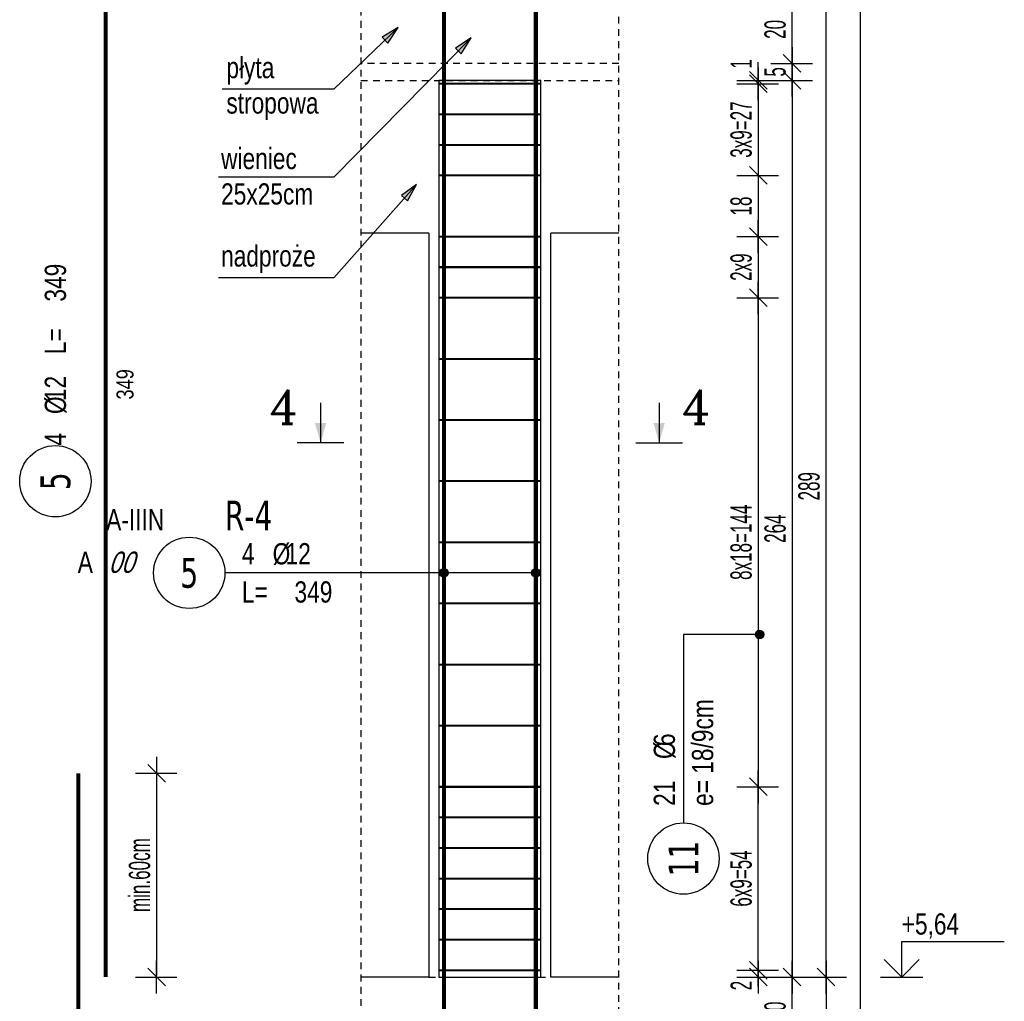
# Model space of a CAD drawing. Header units: millimetres. Extents: x 11988 to 14650, y -1596 to 604.
# Tile 20 of 38: x 12969 to 13259, y -246 to 43. Entities that reach past the tile are written whole.
import ezdxf
from ezdxf.enums import TextEntityAlignment as Align

# ---------------------------------------------------------------- set-up
doc = ezdxf.new("R2010")
doc.units = ezdxf.units.MM
doc.header["$LTSCALE"] = 10
doc.linetypes.add('MP', pattern=[0.36, 0.2, -0.16])
for name, color, linetype in [('BA_txg', 3, 'Continuous'), ('BA_wic', 1, 'Continuous'), ('BA_wis', 2, 'Continuous'), ('BA_wym', 1, 'Continuous'), ('BZ_kot', 7, 'Continuous'), ('BZ_odn', 1, 'Continuous'), ('BZ_opi1', 7, 'Continuous'), ('BZ_opi2', 4, 'Continuous'), ('BZ_opi3', 30, 'Continuous'), ('BZ_opi4', 53, 'Continuous'), ('BZ_P_roz', 11, 'Continuous'), ('BZ_P_wid', 3, 'Continuous'), ('BZ_P_wyc', 134, 'Continuous'), ('BZ_txs', 2, 'Continuous'), ('BZ_wym', 1, 'Continuous')]:
    doc.layers.add(name, color=color, linetype=linetype)
doc.layers.add('BZ_obroz', color=137, linetype='Continuous', plot=False)
doc.layers.add('BZ_pom', color=6, linetype='Continuous', plot=False)
doc.styles.add('BIKTBG', font='tahoma.ttf', dxfattribs={"width": 0.85})
doc.styles.add('BIKTC', font='bikromsw.shx', dxfattribs={"width": 0.85})
doc.styles.add('BIKTS', font='bikromsw.shx', dxfattribs={"width": 0.8})
doc.styles.add('BIKWYM', font='bikromsw.shx', dxfattribs={"width": 0.6})
doc.styles.add('ROMANC', font='ROMANC.SHX')
doc.dimstyles.new('BA_KR_25_cm', dxfattribs={"dimscale": 0.25, "dimtxt": 25, "dimasz": 1.666667, "dimexe": 24, "dimexo": 0, "dimgap": 0, "dimtad": 0, "dimdec": 1, "dimrnd": 0.5, "dimzin": 9, "dimdsep": 46, "dimtxsty": 'BIKWYM', "dimblk": 'WYM-KR', "dimcen": 0, "dimdle": 20, "dimclrd": 256, "dimclre": 256, "dimclrt": 2, "dimadec": 0, "dimazin": 0, "dimtfac": 0.033333, "dimtdec": 1, "dimtmove": 0, "dimatfit": 3, "dimldrblk": 'WYM-KR', "dimfxl": 25, "dimfxlon": 1, "dimtvp": 0.8, "dimtolj": 1, "dimarcsym": 0})
doc.dimstyles.new('BZ_KP_25_cm', dxfattribs={"dimscale": 0.25, "dimtxt": 25, "dimasz": 1.666667, "dimexe": 24, "dimexo": 0, "dimgap": 0, "dimtad": 0, "dimdec": 1, "dimrnd": 0.5, "dimzin": 9, "dimdsep": 46, "dimtxsty": 'BIKWYM', "dimblk": 'WYM-KR', "dimblk1": 'WYM-KP', "dimblk2": 'WYM-KP', "dimsah": 1, "dimcen": 0, "dimdle": 20, "dimclrd": 256, "dimclre": 256, "dimclrt": 7, "dimadec": 0, "dimazin": 0, "dimtfac": 0.033333, "dimtdec": 1, "dimtmove": 0, "dimatfit": 3, "dimldrblk": 'WYM-KP', "dimfxl": 1, "dimtvp": 0.8, "dimtolj": 1, "dimarcsym": 0})
doc.dimstyles.new('BZ_ST_25_cm', dxfattribs={"dimscale": 0.25, "dimtxt": 25, "dimasz": 1.666667, "dimexe": 24, "dimexo": 0, "dimgap": 0, "dimtad": 0, "dimdec": 1, "dimrnd": 0.5, "dimdsep": 46, "dimtxsty": 'BIKWYM', "dimblk": 'WYM-ST', "dimcen": 0, "dimdle": 20, "dimclrd": 256, "dimclre": 256, "dimclrt": 7, "dimadec": 0, "dimazin": 0, "dimtfac": 0.033333, "dimtdec": 1, "dimtix": 1, "dimtmove": 2, "dimatfit": 3, "dimldrblk": 'WYM-ST', "dimfxl": 1, "dimtvp": 0.8, "dimtolj": 1, "dimtzin": 0, "dimarcsym": 0})

# ---------------------------------------------------------------- blocks, each defined once
blk = doc.blocks.new('WYM-ST')
blk.add_hatch(color=256).paths.add_polyline_path([(-13, 2.88), (0, 0), (-13, -2.88)])
blk.add_lwpolyline([(0, 0), (-13, 2.88), (-13, -2.88), (0, 0)])
blk = doc.blocks.new('ST2')
blk.add_line((13.77, 0), (0, 0))
blk.add_solid([(6.84, -1.95), (6.84, 1.95), (0, 0)])
blk = doc.blocks.new('eprzh')
blk.add_line((-47.9, 0), (47.9, 0))
at = {"xscale": 6, "yscale": 6, "zscale": 6, "rotation": 90}
blk.add_blockref('ST2', (0, 0), dxfattribs=at)
at = {"style": 'ROMANC'}
blk.add_attdef('PRZ', text='', height=70, dxfattribs=at).set_placement((76, 39.4), align=Align.CENTER)
blk = doc.blocks.new('WYM-KR')
at = {"linetype": 'ByBlock'}
blk.add_line((11.52, 0), (-11.52, 0), dxfattribs=at)
at = {"color": 7, "linetype": 'ByBlock'}
blk.add_line((6.24, 6.24), (-6.24, -6.24), dxfattribs=at)
blk = doc.blocks.new('*D208')
at = {"layer": 'BA_wym', "lineweight": -2}
for p, q in [((13002.9, -179.34), (13015.15, -179.34)), ((13009.15, -179.76), (13009.15, -238.92)), ((13002.9, -239.34), (13015.15, -239.34))]:
    blk.add_line(p, q, dxfattribs=at)
at = {"layer": 'Defpoints', "color": 0}
for p in [(12986.15, -179.34), (12994.15, -239.34), (13009.15, -239.34)]:
    blk.add_point(p, dxfattribs=at)
at = {"layer": 'BA_wym', "lineweight": -2, "xscale": 0.4166666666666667, "yscale": 0.4166666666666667, "zscale": 0.4166666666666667}
for p, rotation in [((13009.15, -179.34), 90), ((13009.15, -239.34), 270)]:
    blk.add_blockref('WYM-KR', p, dxfattribs=dict(at, rotation=rotation))
at = {"layer": 'BA_wym', "color": 2, "insert": (13004.15, -209.34), "char_height": 6.25, "attachment_point": 5, "rotation": 90, "style": 'BIKWYM'}
blk.add_mtext('\\A1;min.60cm', dxfattribs=at)
blk = doc.blocks.new('WYM-KP')
blk.add_hatch(color=256).paths.add_polyline_path([(3, 0, 1), (-3, 0, 1)])
blk.add_circle((0, 0), 3)
blk = doc.blocks.new('bik_BlkOpPret', base_point=(608.5, -87.83))
at = {"layer": 'BZ_opi1', "style": 'BIKTS', "width": 0.8}
for tag, p in [('SZTUK', (567.31, -85.33)), ('PRZEDR_FI', (581.12, -85.33)), ('PRZEKROJ', (584.93, -85.33)), ('PRZEDR_L', (567.31, -96.58)), ('DLUGOSC', (582.78, -96.58)), ('UWAGA', (567.31, -105.33))]:
    blk.add_attdef(tag, p, '', height=6.25, dxfattribs=at)
at = {"layer": 'BZ_opi2', "style": 'BIKTBG', "width": 0.8}
blk.add_attdef('NUMER', text='', height=8.75, dxfattribs=at).set_placement((551.81, -87.83), align=Align.MIDDLE_CENTER)
at = {"layer": 'BZ_pom', "width": 0.8}
for tag, p, height, style in [('POZYCJA', (562.31, -75.33), 8.75, 'BIKTBG'), ('GATUNEK', (526.97, -75.33), 6.25, 'BIKTS'), ('METODA_L', (520.17, -87.83), 6.25, 'BIKTS'), ('EURO_KOD', (529.45, -87.83), 6.25, 'BIKTS')]:
    blk.add_attdef(tag, p, '', height=height, dxfattribs=dict(at, style=style))
at = {"layer": 'BZ_wym', "width": 0.8}
for tag, p, height, style, flags in [('PRZEDR_NR', (567.31, -114.71), 8.75, 'BIKTBG', 1), ('PRZEDR_SZT', (567.31, -124.08), 6.25, 'BIKTS', 1), ('TYP_PRETA', (567.31, -133.46), 6.25, 'BIKTS', 3), ('EURO_KOD_SEGMENTY', (580.88, -142.83), 6.25, 'BIKTS', 3), ('HAK_1', (567.31, -152.21), 6.25, 'BIKTS', 3), ('HAK_2', (567.31, -161.58), 6.25, 'BIKTS', 3), ('ID', (567.31, -170.96), 6.25, 'BIKTS', 3), ('ID_C', (567.31, -180.33), 6.25, 'BIKTS', 3), ('b_atr_0', (567.31, -189.71), 6.25, 'BIKTS', 3)]:
    blk.add_attdef(tag, p, '', height=height, dxfattribs=dict(at, style=style, flags=flags))
blk = doc.blocks.new('bik_BlkOpPretW', base_point=(917.65, 307.46))
at = {"layer": 'BZ_opi2', "style": 'BIKTBG', "width": 0.8}
blk.add_attdef('NUMER', text='', height=8.75, dxfattribs=at).set_placement((933.15, 307.46), align=Align.MIDDLE_CENTER)
at = {"layer": 'BZ_opi4', "style": 'BIKTS', "width": 0.8}
for tag, p in [('SZTUK', (943.38, 304.33)), ('PRZEDR_FI', (952.43, 304.33)), ('PRZEKROJ', (956.24, 304.33)), ('PRZEDR_L', (970.04, 304.33)), ('DLUGOSC', (985.52, 304.33))]:
    blk.add_attdef(tag, p, '', height=6.25, dxfattribs=at)
at = {"layer": 'BZ_pom', "width": 0.8}
for tag, p, height, style, flags in [('POZYCJA', (943.38, 294.96), 8.75, 'BIKTBG', 3), ('GATUNEK', (943.38, 285.58), 6.25, 'BIKTS', 1), ('METODA_L', (943.38, 266.83), 6.25, 'BIKTS', 3)]:
    blk.add_attdef(tag, p, '', height=height, dxfattribs=dict(at, style=style, flags=flags))
at = {"layer": 'BZ_wym', "width": 0.8}
for tag, p, height, style, flags in [('UWAGA', (943.38, 276.21), 6.25, 'BIKTS', 1), ('TYP_PRETA', (943.38, 257.46), 6.25, 'BIKTS', 3), ('PRZEDR_NR', (943.38, 248.08), 8.75, 'BIKTBG', 1), ('PRZEDR_SZT', (943.38, 238.71), 6.25, 'BIKTS', 1), ('EURO_KOD', (943.38, 229.33), 6.25, 'BIKTS', 3), ('EURO_KOD_SEGMENTY', (956.95, 229.33), 6.25, 'BIKTS', 3), ('HAK_1', (943.38, 219.96), 6.25, 'BIKTS', 3), ('HAK_2', (943.38, 210.58), 6.25, 'BIKTS', 3), ('ID', (943.38, 201.21), 6.25, 'BIKTS', 3), ('ID_C', (943.38, 191.83), 6.25, 'BIKTS', 3), ('b_atr_0', (943.38, 182.46), 6.25, 'BIKTS', 3)]:
    blk.add_attdef(tag, p, '', height=height, dxfattribs=dict(at, style=style, flags=flags))
blk = doc.blocks.new('*D223')
at = {"layer": 'BA_wym', "lineweight": -2}
for p, q in [((13180.02, -237.34), (13192.27, -237.34)), ((13186.27, -236.92), (13186.27, -236.51)), ((13186.27, -237.34), (13186.27, -239.34)), ((13180.02, -239.34), (13192.27, -239.34)), ((13186.27, -239.76), (13186.27, -243.51))]:
    blk.add_line(p, q, dxfattribs=at)
at = {"layer": 'Defpoints', "color": 0}
for p in [(13122.27, -237.34), (13145.27, -239.34), (13186.27, -239.34)]:
    blk.add_point(p, dxfattribs=at)
at = {"layer": 'BA_wym', "lineweight": -2, "xscale": 0.4166666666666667, "yscale": 0.4166666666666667, "zscale": 0.4166666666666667}
for p, rotation in [((13186.27, -237.34), 270), ((13186.27, -239.34), 90)]:
    blk.add_blockref('WYM-KR', p, dxfattribs=dict(at, rotation=rotation))
at = {"layer": 'BA_wym', "color": 2, "insert": (13181.27, -241.84), "char_height": 6.25, "attachment_point": 5, "rotation": 90, "style": 'BIKWYM'}
blk.add_mtext('\\A1;2', dxfattribs=at)
blk = doc.blocks.new('*D224')
at = {"layer": 'BA_wym', "lineweight": -2}
for p, q in [((13180.02, -183.34), (13192.27, -183.34)), ((13186.27, -236.92), (13186.27, -183.76)), ((13180.02, -237.34), (13192.27, -237.34))]:
    blk.add_line(p, q, dxfattribs=at)
at = {"layer": 'Defpoints', "color": 0}
for p in [(13122.27, -183.34), (13186.27, -183.34), (13122.27, -237.34)]:
    blk.add_point(p, dxfattribs=at)
at = {"layer": 'BA_wym', "lineweight": -2, "xscale": 0.4166666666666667, "yscale": 0.4166666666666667, "zscale": 0.4166666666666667}
for p, rotation in [((13186.27, -183.34), 90), ((13186.27, -237.34), 270)]:
    blk.add_blockref('WYM-KR', p, dxfattribs=dict(at, rotation=rotation))
at = {"layer": 'BA_wym', "color": 2, "insert": (13181.27, -210.34), "char_height": 6.25, "attachment_point": 5, "rotation": 90, "style": 'BIKWYM'}
blk.add_mtext('\\A1;6x9=54', dxfattribs=at)
blk = doc.blocks.new('*D225')
at = {"layer": 'BA_wym', "lineweight": -2}
for p, q in [((13180.02, -39.34), (13192.27, -39.34)), ((13186.27, -39.76), (13186.27, -182.92)), ((13180.02, -183.34), (13192.27, -183.34))]:
    blk.add_line(p, q, dxfattribs=at)
at = {"layer": 'Defpoints', "color": 0}
for p in [(13122.27, -39.34), (13122.27, -183.34), (13186.27, -183.34)]:
    blk.add_point(p, dxfattribs=at)
at = {"layer": 'BA_wym', "lineweight": -2, "xscale": 0.4166666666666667, "yscale": 0.4166666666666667, "zscale": 0.4166666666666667}
for p, rotation in [((13186.27, -39.34), 90), ((13186.27, -183.34), 270)]:
    blk.add_blockref('WYM-KR', p, dxfattribs=dict(at, rotation=rotation))
at = {"layer": 'BA_wym', "color": 2, "insert": (13181.27, -111.34), "char_height": 6.25, "attachment_point": 5, "rotation": 90, "style": 'BIKWYM'}
blk.add_mtext('\\A1;8x18=144', dxfattribs=at)
blk = doc.blocks.new('*D226')
at = {"layer": 'BA_wym', "lineweight": -2}
for p, q in [((13180.02, 23.66), (13192.27, 23.66)), ((13186.27, 24.08), (13186.27, 24.49)), ((13186.27, 23.66), (13186.27, -3.34)), ((13180.02, -3.34), (13192.27, -3.34)), ((13186.27, -3.76), (13186.27, -4.17))]:
    blk.add_line(p, q, dxfattribs=at)
at = {"layer": 'Defpoints', "color": 0}
for p in [(13122.27, 23.66), (13122.27, -3.34), (13186.27, -3.34)]:
    blk.add_point(p, dxfattribs=at)
at = {"layer": 'BA_wym', "lineweight": -2, "xscale": 0.4166666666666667, "yscale": 0.4166666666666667, "zscale": 0.4166666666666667}
for p, rotation in [((13186.27, 23.66), 270), ((13186.27, -3.34), 90)]:
    blk.add_blockref('WYM-KR', p, dxfattribs=dict(at, rotation=rotation))
at = {"layer": 'BA_wym', "color": 2, "insert": (13181.27, 10.16), "char_height": 6.25, "attachment_point": 5, "rotation": 90, "style": 'BIKWYM'}
blk.add_mtext('\\A1;3x9=27', dxfattribs=at)
blk = doc.blocks.new('*D227')
at = {"layer": 'BA_wym', "lineweight": -2}
for p, q in [((13186.27, 25.08), (13186.27, 30.05)), ((13180.02, 24.66), (13192.27, 24.66)), ((13180.02, 23.66), (13192.27, 23.66)), ((13186.27, 23.66), (13186.27, 24.66)), ((13186.27, 23.24), (13186.27, 22.83))]:
    blk.add_line(p, q, dxfattribs=at)
at = {"layer": 'Defpoints', "color": 0}
for p in [(13122.27, 23.66), (13145.27, 24.66), (13186.27, 24.66)]:
    blk.add_point(p, dxfattribs=at)
at = {"layer": 'BA_wym', "lineweight": -2, "xscale": 0.4166666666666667, "yscale": 0.4166666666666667, "zscale": 0.4166666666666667}
for p, rotation in [((13186.27, 24.66), 270), ((13186.27, 23.66), 90)]:
    blk.add_blockref('WYM-KR', p, dxfattribs=dict(at, rotation=rotation))
at = {"layer": 'BA_wym', "color": 2, "insert": (13181.27, 29.46), "char_height": 6.25, "attachment_point": 5, "rotation": 90, "style": 'BIKWYM'}
blk.add_mtext('\\A1;1', dxfattribs=at)
blk = doc.blocks.new('bik_BlkOpPretU', base_point=(1570.94, 615.52))
at = {"layer": 'BZ_opi2', "style": 'BIKTBG', "width": 0.8}
blk.add_attdef('NUMER', text='', height=8.75, dxfattribs=at).set_placement((1514.25, 615.52), align=Align.MIDDLE_CENTER)
at = {"layer": 'BZ_opi4', "style": 'BIKTS', "width": 0.8}
for tag, p in [('SZTUK', (1529.75, 618.02)), ('PRZEDR_FI', (1538.8, 618.02)), ('PRZEKROJ', (1542.61, 618.02)), ('PRZEDR_L', (1529.75, 606.77)), ('DLUGOSC', (1545.23, 606.77)), ('UWAGA', (1529.75, 598.02))]:
    blk.add_attdef(tag, p, '', height=6.25, dxfattribs=at)
at = {"layer": 'BZ_pom', "width": 0.8}
for tag, p, height, style in [('POZYCJA', (1524.75, 628.02), 8.75, 'BIKTBG'), ('GATUNEK', (1483.8, 628.02), 6.25, 'BIKTS'), ('METODA_L', (1489.99, 615.52), 6.25, 'BIKTS')]:
    blk.add_attdef(tag, p, '', height=height, dxfattribs=dict(at, style=style))
at = {"layer": 'BZ_wym', "width": 0.8}
for tag, p, height, style, flags in [('PRZEDR_NR', (1529.75, 588.65), 8.75, 'BIKTBG', 1), ('PRZEDR_SZT', (1529.75, 579.27), 6.25, 'BIKTS', 1), ('TYP_PRETA', (1529.75, 569.9), 6.25, 'BIKTS', 3), ('EURO_KOD', (1529.75, 560.52), 6.25, 'BIKTS', 3), ('EURO_KOD_SEGMENTY', (1544.75, 560.52), 6.25, 'BIKTS', 3), ('HAK_1', (1529.75, 551.15), 6.25, 'BIKTS', 3), ('HAK_2', (1529.75, 541.77), 6.25, 'BIKTS', 3), ('ID', (1529.75, 532.4), 6.25, 'BIKTS', 3), ('ID_C', (1529.75, 523.02), 6.25, 'BIKTS', 3), ('b_atr_0', (1529.75, 513.65), 6.25, 'BIKTS', 3)]:
    blk.add_attdef(tag, p, '', height=height, dxfattribs=dict(at, style=style, flags=flags))
blk = doc.blocks.new('*D241')
at = {"layer": 'BA_wym', "lineweight": -2}
for p, q in [((13190.02, -239.34), (13202.27, -239.34)), ((13196.27, -258.92), (13196.27, -239.76)), ((13190.02, -259.34), (13202.27, -259.34))]:
    blk.add_line(p, q, dxfattribs=at)
at = {"layer": 'Defpoints', "color": 0}
for p in [(13145.27, -239.34), (13196.27, -239.34), (13145.27, -259.34)]:
    blk.add_point(p, dxfattribs=at)
at = {"layer": 'BA_wym', "lineweight": -2, "xscale": 0.4166666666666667, "yscale": 0.4166666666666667, "zscale": 0.4166666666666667}
for p, rotation in [((13196.27, -239.34), 90), ((13196.27, -259.34), 270)]:
    blk.add_blockref('WYM-KR', p, dxfattribs=dict(at, rotation=rotation))
at = {"layer": 'BA_wym', "color": 2, "insert": (13191.27, -249.34), "char_height": 6.25, "attachment_point": 5, "rotation": 90, "style": 'BIKWYM'}
blk.add_mtext('\\A1;20', dxfattribs=at)
blk = doc.blocks.new('*D242')
at = {"layer": 'BA_wym', "lineweight": -2}
for p, q in [((13190.02, 24.66), (13202.27, 24.66)), ((13196.27, 24.24), (13196.27, -238.92)), ((13190.02, -239.34), (13202.27, -239.34))]:
    blk.add_line(p, q, dxfattribs=at)
at = {"layer": 'Defpoints', "color": 0}
for p in [(13145.27, 24.66), (13145.27, -239.34), (13196.27, -239.34)]:
    blk.add_point(p, dxfattribs=at)
at = {"layer": 'BA_wym', "lineweight": -2, "xscale": 0.4166666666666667, "yscale": 0.4166666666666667, "zscale": 0.4166666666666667}
for p, rotation in [((13196.27, 24.66), 90), ((13196.27, -239.34), 270)]:
    blk.add_blockref('WYM-KR', p, dxfattribs=dict(at, rotation=rotation))
at = {"layer": 'BA_wym', "color": 2, "insert": (13191.27, -107.34), "char_height": 6.25, "attachment_point": 5, "rotation": 90, "style": 'BIKWYM'}
blk.add_mtext('\\A1;264', dxfattribs=at)
blk = doc.blocks.new('*D243')
at = {"layer": 'BA_wym', "lineweight": -2}
for p, q in [((13190.02, 29.66), (13202.27, 29.66)), ((13196.27, 29.24), (13196.27, 25.08)), ((13190.02, 24.66), (13202.27, 24.66))]:
    blk.add_line(p, q, dxfattribs=at)
at = {"layer": 'Defpoints', "color": 0}
for p in [(13145.27, 29.66), (13145.27, 24.66), (13196.27, 24.66)]:
    blk.add_point(p, dxfattribs=at)
at = {"layer": 'BA_wym', "lineweight": -2, "xscale": 0.4166666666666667, "yscale": 0.4166666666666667, "zscale": 0.4166666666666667}
for p, rotation in [((13196.27, 29.66), 90), ((13196.27, 24.66), 270)]:
    blk.add_blockref('WYM-KR', p, dxfattribs=dict(at, rotation=rotation))
at = {"layer": 'BA_wym', "color": 2, "insert": (13191.27, 27.16), "char_height": 6.25, "attachment_point": 5, "rotation": 90, "style": 'BIKWYM'}
blk.add_mtext('\\A1;5', dxfattribs=at)
blk = doc.blocks.new('*D244')
at = {"layer": 'BA_wym', "lineweight": -2}
for p, q in [((13190.02, 49.66), (13202.27, 49.66)), ((13196.27, 30.08), (13196.27, 49.24)), ((13190.02, 29.66), (13202.27, 29.66))]:
    blk.add_line(p, q, dxfattribs=at)
at = {"layer": 'Defpoints', "color": 0}
for p in [(13145.27, 49.66), (13196.27, 49.66), (13145.27, 29.66)]:
    blk.add_point(p, dxfattribs=at)
at = {"layer": 'BA_wym', "lineweight": -2, "xscale": 0.4166666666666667, "yscale": 0.4166666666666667, "zscale": 0.4166666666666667}
for p, rotation in [((13196.27, 49.66), 90), ((13196.27, 29.66), 270)]:
    blk.add_blockref('WYM-KR', p, dxfattribs=dict(at, rotation=rotation))
at = {"layer": 'BA_wym', "color": 2, "insert": (13191.27, 39.66), "char_height": 6.25, "attachment_point": 5, "rotation": 90, "style": 'BIKWYM'}
blk.add_mtext('\\A1;20', dxfattribs=at)
blk = doc.blocks.new('*D251')
at = {"layer": 'BA_wym', "lineweight": -2}
for p, q in [((13200.02, -239.34), (13212.27, -239.34)), ((13206.27, -239.76), (13206.27, -527.92)), ((13200.02, -528.34), (13212.27, -528.34))]:
    blk.add_line(p, q, dxfattribs=at)
at = {"layer": 'Defpoints', "color": 0}
for p in [(13145.27, -239.34), (13145.27, -528.34), (13206.27, -528.34)]:
    blk.add_point(p, dxfattribs=at)
at = {"layer": 'BA_wym', "lineweight": -2, "xscale": 0.4166666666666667, "yscale": 0.4166666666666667, "zscale": 0.4166666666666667}
for p, rotation in [((13206.27, -239.34), 90), ((13206.27, -528.34), 270)]:
    blk.add_blockref('WYM-KR', p, dxfattribs=dict(at, rotation=rotation))
at = {"layer": 'BA_wym', "color": 2, "insert": (13201.27, -383.84), "char_height": 6.25, "attachment_point": 5, "rotation": 90, "style": 'BIKWYM'}
blk.add_mtext('\\A1;289', dxfattribs=at)
blk = doc.blocks.new('*D252')
at = {"layer": 'BA_wym', "lineweight": -2}
for p, q in [((13200.02, 49.66), (13212.27, 49.66)), ((13206.27, -238.92), (13206.27, 49.24)), ((13200.02, -239.34), (13212.27, -239.34))]:
    blk.add_line(p, q, dxfattribs=at)
at = {"layer": 'Defpoints', "color": 0}
for p in [(13145.27, 49.66), (13206.27, 49.66), (13145.27, -239.34)]:
    blk.add_point(p, dxfattribs=at)
at = {"layer": 'BA_wym', "lineweight": -2, "xscale": 0.4166666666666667, "yscale": 0.4166666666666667, "zscale": 0.4166666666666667}
for p, rotation in [((13206.27, 49.66), 90), ((13206.27, -239.34), 270)]:
    blk.add_blockref('WYM-KR', p, dxfattribs=dict(at, rotation=rotation))
at = {"layer": 'BA_wym', "color": 2, "insert": (13201.27, -94.84), "char_height": 6.25, "attachment_point": 5, "rotation": 90, "style": 'BIKWYM'}
blk.add_mtext('\\A1;289', dxfattribs=at)
blk = doc.blocks.new('*D254')
at = {"layer": 'BA_wym', "lineweight": -2}
for p, q in [((13210.02, 340.66), (13222.27, 340.66)), ((13216.27, 340.24), (13216.27, -947.92)), ((13210.02, -948.34), (13222.27, -948.34))]:
    blk.add_line(p, q, dxfattribs=at)
at = {"layer": 'Defpoints', "color": 0}
for p in [(13145.27, 340.66), (13145.27, -948.34), (13216.27, -948.34)]:
    blk.add_point(p, dxfattribs=at)
at = {"layer": 'BA_wym', "lineweight": -2, "xscale": 0.4166666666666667, "yscale": 0.4166666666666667, "zscale": 0.4166666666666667}
for p, rotation in [((13216.27, 340.66), 90), ((13216.27, -948.34), 270)]:
    blk.add_blockref('WYM-KR', p, dxfattribs=dict(at, rotation=rotation))
at = {"layer": 'BA_wym', "color": 2, "insert": (13211.27, -303.84), "char_height": 6.25, "attachment_point": 5, "rotation": 90, "style": 'BIKWYM'}
blk.add_mtext('\\A1;1289', dxfattribs=at)
blk = doc.blocks.new('*U29')
for p, q in [((0, 4.17), (12.08, 4.17)), ((0, 0), (0, 4.17))]:
    blk.add_line(p, q)
at = {"color": 1}
blk.add_line((-2.5, 0), (2.5, 0), dxfattribs=at)
blk.add_lwpolyline([(-2.06, 2.06), (0, 0), (2.06, 2.06)])
at = {"style": 'BIKTS', "width": 0.8}
blk.add_attdef('POZIOM', text='', height=2.5, dxfattribs=at).set_placement((0, 6.25), align=Align.MIDDLE_LEFT)
blk = doc.blocks.new('*D261')
at = {"layer": 'BA_wym', "lineweight": -2}
for p, q in [((13180.02, -21.34), (13192.27, -21.34)), ((13186.27, -21.76), (13186.27, -38.92)), ((13180.02, -39.34), (13192.27, -39.34))]:
    blk.add_line(p, q, dxfattribs=at)
at = {"layer": 'Defpoints', "color": 0}
for p in [(13122.27, -21.34), (13122.27, -39.34), (13186.27, -39.34)]:
    blk.add_point(p, dxfattribs=at)
at = {"layer": 'BA_wym', "lineweight": -2, "xscale": 0.4166666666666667, "yscale": 0.4166666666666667, "zscale": 0.4166666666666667}
for p, rotation in [((13186.27, -21.34), 90), ((13186.27, -39.34), 270)]:
    blk.add_blockref('WYM-KR', p, dxfattribs=dict(at, rotation=rotation))
at = {"layer": 'BA_wym', "color": 2, "insert": (13181.27, -30.34), "char_height": 6.25, "attachment_point": 5, "rotation": 90, "style": 'BIKWYM'}
blk.add_mtext('\\A1;2x9', dxfattribs=at)
blk = doc.blocks.new('*D262')
at = {"layer": 'BA_wym', "lineweight": -2}
for p, q in [((13180.02, -3.34), (13192.27, -3.34)), ((13186.27, -3.76), (13186.27, -20.92)), ((13180.02, -21.34), (13192.27, -21.34))]:
    blk.add_line(p, q, dxfattribs=at)
at = {"layer": 'Defpoints', "color": 0}
for p in [(13122.27, -3.34), (13122.27, -21.34), (13186.27, -21.34)]:
    blk.add_point(p, dxfattribs=at)
at = {"layer": 'BA_wym', "lineweight": -2, "xscale": 0.4166666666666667, "yscale": 0.4166666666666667, "zscale": 0.4166666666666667}
for p, rotation in [((13186.27, -3.34), 90), ((13186.27, -21.34), 270)]:
    blk.add_blockref('WYM-KR', p, dxfattribs=dict(at, rotation=rotation))
at = {"layer": 'BA_wym', "color": 2, "insert": (13181.27, -12.34), "char_height": 6.25, "attachment_point": 5, "rotation": 90, "style": 'BIKWYM'}
blk.add_mtext('\\A1;18', dxfattribs=at)

msp = doc.modelspace()

# ---------------------------------------------------------------- linework, layer by layer
at = {"layer": 'BA_wic', "linetype": 'MP'}
for p, q in [((13069.27, 24.66), (13145.27, 24.66)), ((13089.27, -239.34), (13125.27, -239.34))]:
    msp.add_line(p, q, dxfattribs=at)
for points in [[(13069.27, 348.16), (13069.27, -955.84)], [(13145.27, -955.84), (13145.27, 348.16)], [(13145.27, 29.66), (13069.27, 29.66)]]:
    msp.add_lwpolyline(points, dxfattribs=at)
at = {"layer": 'BA_wis'}
for points in [[(13089.27, -20.34), (13069.27, -20.34)], [(13089.27, -20.34), (13089.27, -239.34)], [(13125.27, -239.34), (13125.27, -20.34)], [(13145.27, -20.34), (13125.27, -20.34)], [(13089.27, -239.34), (13069.27, -239.34)], [(13145.27, -239.34), (13125.27, -239.34)]]:
    msp.add_lwpolyline(points, dxfattribs=at)
at = {"layer": 'BZ_obroz'}
msp.add_lwpolyline([(13092.27, -239.34), (13122.27, -239.34), (13122.27, 24.66), (13092.27, 24.66)], close=True, dxfattribs=at)
at = {"layer": 'BZ_odn', "color": 252}
for centre in [(12979.35, -93.37), (13164.27, -204.46)]:
    msp.add_circle(centre, 10.5, dxfattribs=at)
at = {"layer": 'BZ_odn'}
msp.add_circle((13018.77, -120.34), 10.5, dxfattribs=at)
at = {"layer": 'BZ_P_roz', "const_width": 0.6}
for points in [[(13092.27, 23.66), (13122.27, 23.66)], [(13092.27, 14.66), (13122.27, 14.66)], [(13092.27, 5.66), (13122.27, 5.66)], [(13092.27, -3.34), (13122.27, -3.34)], [(13092.27, -21.34), (13122.27, -21.34)], [(13092.27, -30.34), (13122.27, -30.34)], [(13092.27, -39.34), (13122.27, -39.34)], [(13092.27, -57.34), (13122.27, -57.34)], [(13092.27, -75.34), (13122.27, -75.34)], [(13092.27, -93.34), (13122.27, -93.34)], [(13092.27, -111.34), (13122.27, -111.34)], [(13092.27, -129.34), (13122.27, -129.34)], [(13092.27, -147.34), (13122.27, -147.34)], [(13092.27, -165.34), (13122.27, -165.34)], [(13092.27, -183.34), (13122.27, -183.34)], [(13092.27, -192.34), (13122.27, -192.34)], [(13092.27, -201.34), (13122.27, -201.34)], [(13092.27, -210.34), (13122.27, -210.34)], [(13092.27, -219.34), (13122.27, -219.34)], [(13092.27, -228.34), (13122.27, -228.34)], [(13092.27, -237.34), (13122.27, -237.34)]]:
    msp.add_lwpolyline(points, dxfattribs=at)
at = {"layer": 'BZ_P_wid', "const_width": 1.2}
for points in [[(13093.74, 109.66), (13093.74, -239.34)], [(13120.81, 109.66), (13120.81, -239.34)], [(13093.74, -179.34), (13093.74, -528.34)], [(13120.81, -179.34), (13120.81, -528.34)]]:
    msp.add_lwpolyline(points, dxfattribs=at)
at = {"layer": 'BZ_P_wyc', "linetype": 'Continuous', "const_width": 1.2}
for points in [[(12994.15, 109.66), (12994.15, -239.34)], [(12986.15, -179.34), (12986.15, -528.34)]]:
    msp.add_lwpolyline(points, dxfattribs=at)

# ---------------------------------------------------------------- block references
ref = msp.add_blockref('bik_BlkOpPretW', (12979.35, -108.87), dxfattribs=dict(rotation=90))
ref.add_attrib('NUMER', '5', dxfattribs={"layer": 'BZ_opi2', "height": 8.75, "rotation": 90, "style": 'BIKTBG', "width": 0.8}).set_placement((12979.35, -93.37), align=Align.MIDDLE_CENTER)
ref.add_attrib('SZTUK', '4', (12982.48, -82.87), dxfattribs={"layer": 'BZ_opi4', "height": 6.25, "rotation": 90, "style": 'BIKTS', "width": 0.8})
ref.add_attrib('PRZEKROJ', '12', (12982.48, -69.78), dxfattribs={"layer": 'BZ_opi4', "height": 6.25, "rotation": 90, "style": 'BIKTS', "width": 0.8})
ref.add_attrib('DLUGOSC', '349', (12982.48, -40.49), dxfattribs={"layer": 'BZ_opi4', "height": 6.25, "rotation": 90, "style": 'BIKTS', "width": 0.8})
ref.add_attrib('PRZEDR_FI', '%%c', (12982.48, -73.59), dxfattribs={"layer": 'BZ_opi4', "height": 6.25, "rotation": 90, "style": 'BIKTS', "width": 0.8})
ref.add_attrib('PRZEDR_L', 'L=', (12982.48, -55.97), dxfattribs={"layer": 'BZ_opi4', "height": 6.25, "rotation": 90, "style": 'BIKTS', "width": 0.8})
ref = msp.add_blockref('bik_BlkOpPret', (13073.08, -120.34))
ref.add_attrib('NUMER', '5', dxfattribs={"layer": 'BZ_opi2', "height": 8.75, "style": 'BIKTBG', "width": 0.8}).set_placement((13018.77, -120.34), align=Align.MIDDLE_CENTER)
ref.add_attrib('POZYCJA', 'R-4', (13029.27, -107.84), dxfattribs={"layer": 'BZ_pom', "height": 8.75, "style": 'BIKTBG', "width": 0.8})
ref.add_attrib('SZTUK', '4', (13034.27, -117.84), dxfattribs={"layer": 'BZ_opi1', "height": 6.25, "style": 'BIKTS', "width": 0.8})
ref.add_attrib('GATUNEK', 'A-IIIN', (12994.32, -107.84), dxfattribs={"layer": 'BZ_pom', "height": 6.25, "style": 'BIKTS', "width": 0.8})
ref.add_attrib('PRZEKROJ', '12', (13047.13, -117.84), dxfattribs={"layer": 'BZ_opi1', "height": 6.25, "style": 'BIKTS', "width": 0.8})
ref.add_attrib('DLUGOSC', '349', (13049.75, -129.09), dxfattribs={"layer": 'BZ_opi1', "height": 6.25, "style": 'BIKTS', "width": 0.8})
ref.add_attrib('METODA_L', 'A', (12985.94, -120.34), dxfattribs={"layer": 'BZ_pom', "height": 6.25, "style": 'BIKTS', "width": 0.8})
ref.add_attrib('PRZEDR_FI', '%%c', (13043.32, -117.84), dxfattribs={"layer": 'BZ_opi1', "height": 6.25, "style": 'BIKTS', "width": 0.8})
ref.add_attrib('PRZEDR_L', 'L=', (13034.27, -129.09), dxfattribs={"layer": 'BZ_opi1', "height": 6.25, "style": 'BIKTS', "width": 0.8})
ref.add_attrib('EURO_KOD', '00', (12994.99, -120.34), dxfattribs={"layer": 'BZ_pom', "height": 6.25, "style": 'BIKTS', "oblique": 18, "width": 0.8})
ref = msp.add_blockref('bik_BlkOpPretU', (13164.27, -138.48), dxfattribs=dict(rotation=90))
ref.add_attrib('NUMER', '11', dxfattribs={"layer": 'BZ_opi2', "height": 8.75, "rotation": 90, "style": 'BIKTBG', "width": 0.8}).set_placement((13164.27, -204.46), align=Align.MIDDLE_CENTER)
ref.add_attrib('SZTUK', '21', (13161.77, -188.96), dxfattribs={"layer": 'BZ_opi4', "height": 6.25, "rotation": 90, "style": 'BIKTS', "width": 0.8})
ref.add_attrib('PRZEKROJ', '6', (13161.77, -171.34), dxfattribs={"layer": 'BZ_opi4', "height": 6.25, "rotation": 90, "style": 'BIKTS', "width": 0.8})
ref.add_attrib('UWAGA', 'e= 18/9cm', (13173.02, -188.96), dxfattribs={"layer": 'BZ_opi4', "height": 6.25, "rotation": 90, "style": 'BIKTS', "width": 0.8})
ref.add_attrib('PRZEDR_FI', '%%c', (13161.77, -175.15), dxfattribs={"layer": 'BZ_opi4', "height": 6.25, "rotation": 90, "style": 'BIKTS', "width": 0.8})
at = {"layer": 'BA_txg'}
ref = msp.add_blockref('eprzh', (13057.43, -82.06), dxfattribs=dict(at, xscale=-0.142857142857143, yscale=0.1428571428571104, zscale=0.142857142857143))
ref.add_attrib('PRZ', '4', dxfattribs={"layer": '0', "height": 10, "style": 'ROMANC'}).set_placement((13046.57, -76.43), align=Align.CENTER)
at = {"layer": 'BA_txg', "xscale": 0.142857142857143, "yscale": 0.142857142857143, "zscale": 0.142857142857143}
msp.add_blockref('eprzh', (13157.12, -82.06), dxfattribs=at).add_auto_attribs({'PRZ': '4'})
at = {"layer": 'BZ_kot', "xscale": 2.5, "yscale": 2.5, "zscale": 2.5}
msp.add_blockref('*U29', (13228.52, -239.34), dxfattribs=at).add_auto_attribs({'POZIOM': '+5,64'})

# ---------------------------------------------------------------- texts
at = {"layer": 'BZ_opi3', "style": 'BIKTC', "width": 0.8}
msp.add_text('349', height=5, rotation=90.0002, dxfattribs=at).set_placement((12999.85, -64.84), align=Align.MIDDLE_CENTER)
at = {"layer": 'BZ_txs', "char_height": 6.25, "width": 113.0116, "attachment_point": 1, "style": 'BIKTS'}
for s, insert in [('płyta\\Pstropowa', (13029.7, 31.54)), ('wieniec\\P25x25cm', (13028.14, 4.76)), ('nadproże', (13028.14, -23.92))]:
    msp.add_mtext(s, dxfattribs=dict(at, insert=insert))

# ---------------------------------------------------------------- dimensions: what is measured, and where the dimension line sits
at = {"layer": 'BA_wym'}
for base, p1, p2, override, picture, middle in [((13216.27, -948.34), (13145.27, 340.66), (13145.27, -948.34), {"dimrnd": 1, "dimblk": 'WYM-KR', "dimatfit": 1}, '*D254', (13211.27, -303.84)), ((13196.27, 49.66), (13145.27, 29.66), (13145.27, 49.66), {"dimatfit": 1}, '*D244', (13191.27, 39.66)), ((13206.27, 49.66), (13145.27, -239.34), (13145.27, 49.66), {"dimrnd": 1, "dimblk": 'WYM-KR', "dimatfit": 1}, '*D252', (13201.27, -94.84)), ((13196.27, 24.66), (13145.27, 29.66), (13145.27, 24.66), {"dimatfit": 1}, '*D243', (13191.27, 27.16)), ((13196.27, -239.34), (13145.27, 24.66), (13145.27, -239.34), {"dimrnd": 1, "dimblk": 'WYM-KR', "dimatfit": 1}, '*D242', (13191.27, -107.34)), ((13186.27, -239.34), (13122.27, -237.34), (13145.27, -239.34), {"dimatfit": 1}, '*D223', (13181.27, -241.84)), ((13196.27, -239.34), (13145.27, -259.34), (13145.27, -239.34), {"dimatfit": 1}, '*D241', (13191.27, -249.34)), ((13206.27, -528.34), (13145.27, -239.34), (13145.27, -528.34), {"dimrnd": 1, "dimblk": 'WYM-KR', "dimatfit": 1}, '*D251', (13201.27, -383.84))]:
    dim = msp.add_linear_dim(base=base, p1=p1, p2=p2, angle=90, dimstyle='BA_KR_25_cm', override=override, dxfattribs=at)
    dim.commit()
    dim.dimension.update_dxf_attribs({"geometry": picture, "text_midpoint": middle})
for base, p1, p2, override, picture, middle in [((13186.27, 24.66), (13122.27, 23.66), (13145.27, 24.66), {"dimrnd": 1, "dimatfit": 1}, '*D227', (13186.27, 29.46)), ((13186.27, -21.34), (13122.27, -3.34), (13122.27, -21.34), {"dimtxsty": 'BIKWYM', "dimatfit": 1}, '*D262', (13186.27, -12.34))]:
    dim = msp.add_linear_dim(base=base, p1=p1, p2=p2, angle=90, dimstyle='BA_KR_25_cm', override=override, dxfattribs=at)
    dim.commit()
    dim.dimension.update_dxf_attribs({"geometry": picture, "text_midpoint": middle, "dimtype": 160})
for base, p1, p2, text, picture, middle in [((13186.27, -3.34), (13122.27, 23.66), (13122.27, -3.34), '3x9=<>', '*D226', (13186.27, 10.16)), ((13186.27, -39.34), (13122.27, -21.34), (13122.27, -39.34), '2x9', '*D261', (13186.27, -30.34))]:
    dim = msp.add_linear_dim(base=base, p1=p1, p2=p2, angle=90, text=text, dimstyle='BA_KR_25_cm', override={"dimtxsty": 'BIKWYM', "dimatfit": 1}, dxfattribs=at)
    dim.commit()
    dim.dimension.update_dxf_attribs({"geometry": picture, "text_midpoint": middle, "dimtype": 160})
for base, p1, p2, text, picture, middle in [((13186.27, -183.34), (13122.27, -39.34), (13122.27, -183.34), '8x18=<>', '*D225', (13181.27, -111.34)), ((13009.15, -239.34), (12986.15, -179.34), (12994.15, -239.34), 'min.60cm', '*D208', (13004.15, -209.34)), ((13186.27, -183.34), (13122.27, -237.34), (13122.27, -183.34), '6x9=<>', '*D224', (13181.27, -210.34))]:
    dim = msp.add_linear_dim(base=base, p1=p1, p2=p2, angle=90, text=text, dimstyle='BA_KR_25_cm', override={"dimtxsty": 'BIKWYM', "dimatfit": 1}, dxfattribs=at)
    dim.commit()
    dim.dimension.update_dxf_attribs({"geometry": picture, "text_midpoint": middle})

# ---------------------------------------------------------------- leaders
at = {"layer": 'BZ_odn'}
for points, dimstyle in [([(13080.27, 40.24), (13061.37, 22.05), (13028.48, 22.05)], 'BZ_ST_25_cm'), ([(13101.77, 37.16), (13061.37, -3.81), (13027.35, -3.81)], 'BZ_ST_25_cm'), ([(13085.7, -5.97), (13061.37, -33.53), (13027.35, -33.53)], 'BZ_ST_25_cm'), ([(13093.74, -120.34), (13069.27, -120.34), (13029.27, -120.34)], 'BZ_KP_25_cm'), ([(13120.81, -120.34), (13069.27, -120.34), (13029.27, -120.34)], 'BZ_KP_25_cm')]:
    msp.add_leader(points, dimstyle=dimstyle, dxfattribs=at)
at = {"layer": 'BZ_odn', "color": 252}
msp.add_leader([(13186.7, -138.48), (13164.27, -138.48), (13164.27, -193.96)], dimstyle='BZ_KP_25_cm', override={"dimclrd": 252}, dxfattribs=at)

doc.saveas('drawing.dxf')
